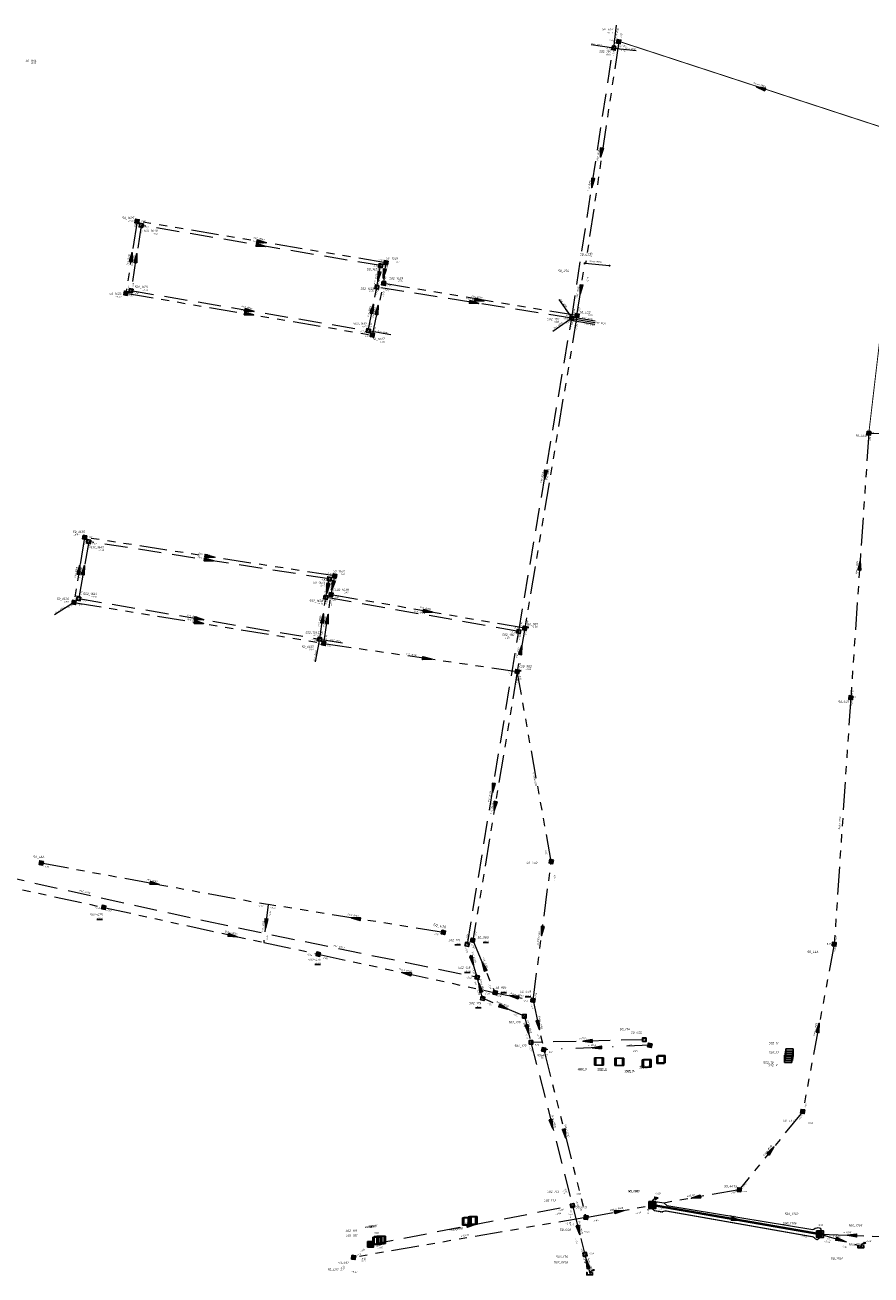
# Model space of a CAD drawing. Header units: metres. Extents: x 253538 to 255020, y 592752 to 593984.
# Tile 3 of 7: x 254064 to 254248, y 593075 to 593347. Entities that reach past the tile are written whole.
import ezdxf
from ezdxf.enums import TextEntityAlignment as Align
from ezdxf.lldxf.tags import DXFTag

# ---------------------------------------------------------------- set-up
doc = ezdxf.new("R2010")
doc.units = ezdxf.units.M
doc.header["$MEASUREMENT"] = 0
for name, pattern in [('RI-GWA', [18.45, 6, -1.8, 1.75, -1.8, 1.75, -1.8, 1.75, -1.8]), ('RI-HWA', [7.4, 5, -2.4]), ('RI-VWA', [11, 5, -3, 0, -3])]:
    doc.linetypes.add(name, pattern=pattern)
doc.layers.get('0').update_dxf_attribs({"linetype": 'CONTINUOUS'})
doc.layers.get('Defpoints').update_dxf_attribs({"linetype": 'CONTINUOUS', "lineweight": 13})
for name, color, linetype, lineweight in [('B-ME-AL-MEETPUNT-S', 7, 'CONTINUOUS', 5), ('B-ME-RI-HWA_RIOOLPUT-S', 6, 'CONTINUOUS', 25), ('B-OI-RI-GWA_RIOOLPUT-T18', 6, 'CONTINUOUS', 25), ('B-WE-RI-DRUK-G', 210, 'RI-PERS', 18), ('B-WE-RI-GWA-G', 32, 'RI-GWA', 18), ('B-WE-RI-GWA_HOOFDRIOOL-G', 22, 'RI-GWA', 18), ('B-WE-RI-HWA-G', 152, 'RI-HWA', 18), ('B-WE-RI-HWA_RIOOLPUT-S-200', 6, 'CONTINUOUS', 25), ('B-WE-RI-PERSLEIDING-G', 210, 'RI-PERS', 18), ('B-WE-RI-VWA-G', 6, 'RI-VWA', 18), ('B-WE-RI-VWA_RIOOLPUT_INSPECTIEPUT-S', 6, 'CONTINUOUS', 25), ('X-XX-AL-HOOGTELABEL-S', 7, 'CONTINUOUS', 25)]:
    doc.layers.add(name, color=color, linetype=linetype, lineweight=lineweight)
for name, color, linetype in [('B-WE-AL-SITUATIEMETING-S', 7, 'CONTINUOUS'), ('B-WE-RI-RANDVOORWAARDE-G', 104, 'CONTINUOUS'), ('RIO-AFMETINGEN', 8, 'CONTINUOUS'), ('RIO-AFSCHOT', 7, 'CONTINUOUS'), ('RIO-BOK', 8, 'CONTINUOUS'), ('RIO-KNOOP', 7, 'CONTINUOUS')]:
    doc.layers.add(name, color=color, linetype=linetype)
doc.layers.add('RIO-MAAIVELD', color=7, linetype='CONTINUOUS', true_color=0x136734)
doc.styles.add('Iso', font='iso.shx', dxfattribs={"oblique": 10, "height": 1.8})
doc.styles.add('NLCS-ISO', font='NLCS-ISO.ttf')
doc.styles.add('RIO-TXT', font='isocp.shx')
tags = doc.linetypes.add('RI-PERS', pattern='A,7,-2,["P",Standard,S=1.8,R=0,X=-0.5,Y=-0.9],-2,7,-2,[102,NLCS.SHX,S=1,R=180,X=0,Y=0],-2', length=22).pattern_tags.tags
tags[6] = DXFTag(74, 10)

# ---------------------------------------------------------------- blocks, each defined once
blk = doc.blocks.new('SRI-PUT_INSPECTIE-SO')
at = {"lineweight": -3, "flags": 128}
blk.add_lwpolyline([(-2, -2), (2, -2), (2, 2), (-2, 2)], close=True, dxfattribs=at)
at = {"lineweight": -3, "ltscale": 1.5}
blk.add_circle((0, 0), 2, dxfattribs=at)
at = {"ltscale": 0.1, "style": 'NLCS-ISO'}
blk.add_text('I', height=2.5, dxfattribs=at).set_placement((0, 0), align=Align.MIDDLE_CENTER)
blk = doc.blocks.new('B-SRI-PUT_VWA')
h = blk.add_hatch(color=256)
edge = h.paths.add_edge_path()
edge.add_arc((0, 0), 0.32, 0, 360)
blk.add_lwpolyline([(-0.32, 0.32), (0.32, 0.32), (0.32, -0.32), (-0.32, -0.32)], close=True)
at = {"lineweight": -3}
blk.add_lwpolyline([(0.32, -0.32), (0.32, 0.32), (-0.32, 0.32), (-0.32, -0.32)], close=True, dxfattribs=at)
blk.add_circle((0, 0), 0.32, dxfattribs=at)
blk = doc.blocks.new('K_FIC')
blk.add_circle((0, 0), 0.0625)
at = {"style": 'RIO-TXT', "flags": 1}
blk.add_attdef('RIOLERINGSGEBIED', text='', height=1, dxfattribs=at).set_placement((0, 0), align=Align.CENTER)
blk.add_attdef('KNOOPNAAM', text='', height=1, dxfattribs=at).set_placement((0, 0), align=Align.TOP_CENTER)
blk = doc.blocks.new('L_VHR')
blk.add_lwpolyline([(-0.5, 0), (0.5, 0), (-0.5, 0.15), (-0.5, -0.15), (0.5, 0)])
blk = doc.blocks.new('K_OVL')
for points in [[(0.6, 0.6), (-0.6, 0.6), (-0.6, -0.6), (0.6, -0.6)], [(1, 1.25), (0.474823, 0.983111), (0.413034, 1.369554)]]:
    blk.add_lwpolyline(points, close=True)
blk.add_arc((0.81571, 0.439293), 0.83139, 77.193131, 168.854604)
blk.add_solid([(-0.6, 0.6), (0.6, 0.6), (-0.6, -0.6), (0.6, -0.6)])
at = {"style": 'RIO-TXT', "flags": 1}
blk.add_attdef('RIOLERINGSGEBIED', text='', height=1, dxfattribs=at).set_placement((0, 0), align=Align.CENTER)
blk.add_attdef('KNOOPNAAM', text='', height=1, dxfattribs=at).set_placement((0, 0), align=Align.TOP_CENTER)
blk = doc.blocks.new('K_UTB')
blk.add_lwpolyline([(0.5, 0.15), (0.5, -0.3), (-0.5, -0.3), (-0.5, 0.15), (-0.45, 0.15), (-0.45, -0.25), (0, -0.25), (0.45, -0.25), (0.45, 0.15)], close=True)
blk.add_lwpolyline([(0.85, 0.6), (0.55, 0.65), (0.614828, 0.459583), (0.850842, 0.598937)])
blk.add_arc((0.85, -0.25), 0.85, 90, 180)
at = {"style": 'RIO-TXT', "flags": 1}
blk.add_attdef('RIOLERINGSGEBIED', text='', height=1, dxfattribs=at).set_placement((0, 0), align=Align.CENTER)
blk.add_attdef('KNOOPNAAM', text='', height=1, dxfattribs=at).set_placement((0, 0), align=Align.TOP_CENTER)
blk = doc.blocks.new('K_DIV')
for p, q in [((-0.65, 0.65), (-0.65, -0.65)), ((0.65, 0.65), (-0.65, 0.65)), ((0.65, -0.65), (0.65, 0.65)), ((-0.65, -0.65), (0.65, -0.65))]:
    blk.add_line(p, q)
at = {"style": 'RIO-TXT', "flags": 1}
blk.add_attdef('RIOLERINGSGEBIED', text='', height=1, dxfattribs=at).set_placement((0, 0), align=Align.CENTER)
blk.add_attdef('KNOOPNAAM', text='', height=1, dxfattribs=at).set_placement((0, 0), align=Align.TOP_CENTER)
blk = doc.blocks.new('SAL-MEETPUNT PUNT-SO')
for p, q in [((-0.025, -0.025), (0.025, 0.025)), ((0.025, -0.025), (-0.025, 0.025))]:
    blk.add_line(p, q)
blk = doc.blocks.new('K_RGM')
blk.add_lwpolyline([(-0.6, 0.6), (-0.6, -0.6), (0.6, -0.6), (0.6, 0.6)], close=True)
blk.add_solid([(-0.6, 0.6), (0, 0.6), (-0.6, -0.6), (0, -0.6)])
at = {"style": 'RIO-TXT', "flags": 1}
blk.add_attdef('RIOLERINGSGEBIED', text='', height=1, dxfattribs=at).set_placement((0, 0), align=Align.CENTER)
blk.add_attdef('KNOOPNAAM', text='', height=1, dxfattribs=at).set_placement((0, 0), align=Align.TOP_CENTER)
blk = doc.blocks.new('K_IPR')
blk.add_lwpolyline([(-0.5, -0.5), (0.5, -0.5), (0.5, 0.5), (-0.5, 0.5)], close=True)
blk.add_solid([(-0.5, 0.5), (0.5, 0.5), (-0.5, -0.5), (0.5, -0.5)])
at = {"style": 'RIO-TXT', "flags": 1}
blk.add_attdef('RIOLERINGSGEBIED', text='', height=1, dxfattribs=at).set_placement((0, 0), align=Align.CENTER)
blk.add_attdef('KNOOPNAAM', text='', height=1, dxfattribs=at).set_placement((0, 0), align=Align.TOP_CENTER)
blk = doc.blocks.new('B-SAL-HOOGTELABEL_02-SO')
for p, q in [((2.5, 3.4), (0, 0)), ((0, 0), (2.5, 1.3)), ((2.5, 1.3), (2.5, 3.4)), ((8.8, 1.3), (2.5, 1.3))]:
    blk.add_line(p, q)
at = {"style": 'NLCS-ISO', "oblique": 13.5}
blk.add_attdef('...', text='', height=1.8, dxfattribs=at).set_placement((5.8, 2.6), align=Align.MIDDLE)
blk = doc.blocks.new('SAL-MEETPUNT_MARKER-SO')
at = {"layer": 'Defpoints', "color": 0, "linetype": 'ByBlock', "lineweight": -2}
blk.add_point((0, 0), dxfattribs=at)

msp = doc.modelspace()

# ---------------------------------------------------------------- linework, layer by layer
at = {"layer": 'B-WE-RI-DRUK-G', "const_width": 0.25}
msp.add_lwpolyline([(254200.14, 593090.18), (254200.05, 593089.73), (254200.19, 593089.28), (254200.54, 593088.96), (254201.33, 593088.83), (254202.11, 593088.7), (254203.01, 593088.9), (254235.06, 593083.26), (254235.34, 593083.07), (254235.5, 593082.88), (254235.78, 593082.69), (254235.98, 593082.62), (254236.18, 593082.75), (254236.37, 593082.88), (254236.58, 593083.84)], dxfattribs=at)
at = {"layer": 'B-WE-RI-GWA-G'}
for points in [[(254192.82, 593343.36), (254185.62, 593295.1)], [(254088.06, 593304.26), (254085.62, 593288.58)], [(254142.18, 593295.23), (254088.06, 593304.26)], [(254141.71, 593290.72), (254142.18, 593295.23)], [(254183.73, 593283.71), (254185.42, 593295.1)], [(254185.42, 593295.1), (254190.82, 593294.59)], [(254139.23, 593279.49), (254141.71, 593290.72)], [(254183.73, 593283.71), (254141.71, 593290.72)], [(254085.62, 593288.58), (254139.23, 593279.49)], [(254183.73, 593283.71), (254172.38, 593215.68)], [(254247.2, 593258.11), (254243.28, 593200.58)], [(254247.2, 593258.11), (254243.28, 593200.58)], [(254076.66, 593235.46), (254074.32, 593221.31)], [(254131.04, 593227.07), (254076.66, 593235.46)], [(254130.24, 593222.98), (254131.04, 593227.07)], [(254128.67, 593212.4), (254130.24, 593222.98)], [(254172.38, 593215.68), (254130.24, 593222.98)], [(254073.85, 593221.01), (254070.11, 593218.62)], [(254074.32, 593221.31), (254128.67, 593212.4)], [(254172.38, 593215.72), (254170.74, 593206.27)], [(254128.67, 593212.4), (254170.74, 593206.27)], [(254170.74, 593206.27), (254161.06, 593147.78)], [(254178.14, 593164.93), (254170.74, 593206.27)], [(254243.28, 593200.58), (254239.68, 593146.94)], [(253920.34, 593189.77), (253996.02, 593173.38), (254034.03, 593165.12), (254080.83, 593154.94), (254115.6, 593147.33), (254127.46, 593144.77), (254165.94, 593136.38), (254174.18, 593134.72), (254176.51, 593123.97), (254185.68, 593087.49), (254199.47, 593090.05)], [(254067.22, 593164.61), (254116.58, 593155.58)], [(254174.18, 593134.72), (254178.14, 593164.93)], [(254116.58, 593155.58), (254115.6, 593147.33)], [(254154.67, 593149.5), (254116.58, 593155.58)], [(254161.06, 593147.78), (254165.94, 593136.38)], [(254239.68, 593146.94), (254232.82, 593110.53)], [(254232.82, 593110.53), (254219.04, 593093.5)], [(254219.04, 593093.5), (254200.14, 593090.18)], [(254185.68, 593087.49), (254135.14, 593078.78)], [(254185.68, 593087.49), (254135.14, 593078.78)], [(254236.58, 593083.84), (254250.5, 593083.33)], [(254236.59, 593083.84), (254245.47, 593081.22)]]:
    msp.add_lwpolyline(points, dxfattribs=at)
at = {"layer": 'B-WE-RI-GWA_HOOFDRIOOL-G', "const_width": 0.2}
msp.add_lwpolyline([(254192.83, 593343.41), (254192.83, 593343.41), (254254.82, 593323.14), (254247.2, 593258.11), (254260.32, 593257.73), (254265.66, 593257.02), (254324.02, 593242.18), (254337.41, 593249.92), (254353.06, 593246.46)], dxfattribs=at)
at = {"layer": 'B-WE-RI-HWA-G'}
for points in [[(254191.75, 593341.94), (254192.37, 593346.96)], [(254182.58, 593283.14), (254191.62, 593342.02)], [(254191.75, 593341.94), (254186.66, 593342.64)], [(254191.75, 593341.94), (254196.58, 593341.39)], [(254088.98, 593303.36), (254086.74, 593289.15)], [(254141.02, 593294.59), (254088.98, 593303.36)], [(254140.21, 593289.92), (254141.02, 593294.59)], [(254138.34, 593280.45), (254140.21, 593289.92)], [(254182.58, 593283.14), (254140.21, 593289.92)], [(254086.74, 593289.15), (254138.34, 593280.45)], [(254182.46, 593283.56), (254179.86, 593287.24)], [(254171.07, 593214.98), (254182.58, 593283.14)], [(254182.11, 593282.81), (254178.47, 593280.28)], [(254182.9, 593282.69), (254187.58, 593281.88)], [(254182.97, 593283.04), (254187.61, 593282.23)], [(254183.03, 593283.4), (254187.67, 593282.59)], [(254138.73, 593280.38), (254143.27, 593279.62)], [(254077.54, 593234.56), (254075.38, 593222.14)], [(254129.86, 593226.43), (254077.54, 593234.56)], [(254129.1, 593222.4), (254129.86, 593226.43)], [(254075.38, 593222.14), (254127.78, 593213.31)], [(254127.78, 593213.31), (254129.1, 593222.4)], [(254171.07, 593214.98), (254129.1, 593222.4)], [(254128.17, 593213.25), (254132.71, 593212.48)], [(254159.9, 593146.88), (254171.08, 593215.07)], [(254127.7, 593212.92), (254126.8, 593208.41)], [(254051.38, 593163.46), (254102.91, 593152)], [(254102.91, 593152), (254162.03, 593139.78)], [(254162.03, 593139.78), (254159.9, 593146.88)], [(254163.22, 593135.17), (254162.03, 593139.78)], [(254172.29, 593131.26), (254163.22, 593135.17)], [(254172.29, 593131.26), (254173.73, 593125.57)], [(254198.35, 593126.14), (254173.73, 593125.57)], [(254173.73, 593125.57), (254182.75, 593090.05)], [(254138.83, 593081.6), (254182.75, 593090.05)], [(254138.83, 593081.6), (254182.75, 593090.05)], [(254182.75, 593090.05), (254185.47, 593079.42)], [(254182.75, 593090.05), (254185.47, 593079.42)], [(254185.47, 593079.42), (254186.5, 593075.33)], [(254185.47, 593079.42), (254186.5, 593075.33)]]:
    msp.add_lwpolyline(points, dxfattribs=at)
at = {"layer": 'B-WE-RI-PERSLEIDING-G'}
msp.add_lwpolyline([(254200.14, 593090.18), (254200.27, 593090.43), (254200.38, 593090.62), (254201.25, 593090.88), (254202.62, 593090.69), (254203.26, 593090.11), (254235.01, 593084.86), (254235.25, 593084.93), (254235.57, 593085.12), (254235.95, 593085.25), (254236.21, 593085.31), (254236.62, 593085.12), (254236.78, 593084.93), (254236.58, 593083.84)], dxfattribs=at)
at = {"layer": 'B-WE-RI-RANDVOORWAARDE-G', "const_width": 0.5}
msp.add_lwpolyline([(254200.14, 593090.18), (254236.58, 593083.84)], dxfattribs=at)
at = {"layer": 'B-WE-RI-VWA-G'}
msp.add_lwpolyline([(254199.58, 593124.93), (254176.51, 593123.97)], dxfattribs=at)

# ---------------------------------------------------------------- block references
at = {"layer": 'B-ME-AL-MEETPUNT-S', "xscale": 0.4000000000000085, "yscale": 0.4000000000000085, "zscale": 0.4000000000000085}
for p in [(254080.56, 593155.01, -2.29), (254080.96, 593154.97, -2.32), (254160.92, 593147.94, -2.31), (254159.79, 593147.09, -2.82), (254159.91, 593146.66, -2.83), (254161.11, 593147.51, -2.29), (254127.16, 593144.98, -2.34), (254127.58, 593144.86, -2.36), (254162.03, 593139.94, -3.37), (254161.84, 593139.71, -3.42), (254162.07, 593139.49, -3.41), (254163.15, 593135.31, -3.21), (254163.33, 593135.17, -3.23), (254165.67, 593136.43, -2.27), (254165.98, 593136.6, -2.26), (254166.16, 593136.25, -2.28)]:
    msp.add_blockref('SAL-MEETPUNT PUNT-SO', p, dxfattribs=at)
at = {"layer": 'B-ME-RI-HWA_RIOOLPUT-S', "xscale": 0.2, "yscale": 0.2, "zscale": 0.2, "rotation": 347.82}
for p in [(254159.85, 593146.88, -0.59), (254162.03, 593139.73, -0.57), (254163.21, 593135.13, -0.63)]:
    msp.add_blockref('SRI-PUT_INSPECTIE-SO', p, dxfattribs=at)
at = {"layer": 'B-WE-AL-SITUATIEMETING-S', "xscale": 0.2, "yscale": 0.2, "zscale": 0.2}
for p in [(254191.75, 593341.94, -0.61), (254192.83, 593343.41, -0.59), (254066.49, 593332.72, -0.3), (254088.09, 593304.24, -0.4), (254088.96, 593303.38, -0.4), (254140.23, 593289.95, -0.3), (254141.71, 593290.72, -0.31), (254085.59, 593288.55, -0.4), (254086.72, 593289.18, -0.38), (254086.73, 593289.19, -0.38), (254182.59, 593283.17, -0.6), (254183.71, 593283.76, -0.64), (254138.36, 593280.44, -0.54), (254139.24, 593279.46, -0.56), (254247.21, 593258.15, -0.39), (254076.72, 593235.48, -0.59), (254077.53, 593234.54, -0.6), (254131.04, 593227.05, -0.47), (254129.84, 593226.4, -0.47), (254075.31, 593222.18, -0.56), (254129.12, 593222.4, -0.38), (254130.3, 593223.03, -0.48), (254074.33, 593221.33, -0.57), (254127.79, 593213.28, -0.48), (254171.1, 593215.03, -0.63), (254172.37, 593215.75, -0.68), (254172.37, 593215.75, -0.69), (254172.37, 593215.75, -0.68), (254128.67, 593212.4, -0.46), (254170.73, 593206.31, -0.65), (254170.73, 593206.3, -0.64), (254170.73, 593206.3, -0.64), (254170.73, 593206.3, -0.65), (254170.74, 593206.3, -0.68), (254243.32, 593200.64, -0.48), (254239.72, 593146.93, -0.56), (254232.7, 593110.07, -0.53), (254218.65, 593094.07, -0.43), (254199.45, 593091, -0.37), (254182.88, 593090.05, -0.62), (254200.67, 593089.46, -0.43), (254185.66, 593087.57, -0.52), (254185.5, 593079.33, -0.62)]:
    msp.add_blockref('SAL-MEETPUNT_MARKER-SO', p, dxfattribs=at)
at = {"layer": 'B-WE-RI-HWA_RIOOLPUT-S-200', "xscale": 0.2, "yscale": 0.2, "zscale": 0.2}
for p, rotation in [((254191.75, 593341.94, -0.61), 170), ((254088.98, 593303.36), 170), ((254141.02, 593294.59), 170), ((254086.74, 593289.15), 170), ((254140.21, 593289.92), 170), ((254182.58, 593283.14), 170), ((254138.34, 593280.45), 170), ((254077.54, 593234.56), 170), ((254129.86, 593226.43), 170), ((254075.38, 593222.14), 170), ((254129.1, 593222.4), 170), ((254127.78, 593213.31), 170), ((254171.07, 593214.98), 170), ((254182.75, 593090.05), 15), ((254138.83, 593081.6), 15), ((254185.47, 593079.42), 15)]:
    msp.add_blockref('SRI-PUT_INSPECTIE-SO', p, dxfattribs=dict(at, rotation=rotation))
for p in [(254172.29, 593131.26), (254198.35, 593126.14), (254173.73, 593125.57)]:
    msp.add_blockref('SRI-PUT_INSPECTIE-SO', p, dxfattribs=at)
at = {"layer": 'B-WE-RI-VWA_RIOOLPUT_INSPECTIEPUT-S', "xscale": 1.25, "yscale": 1.25, "zscale": 1.25}
for p, rotation in [((254192.82, 593343.36), 80), ((254088.06, 593304.26), 80), ((254142.18, 593295.23), 80), ((254141.71, 593290.72, -0.31), 80), ((254085.62, 593288.58), 80), ((254183.73, 593283.71), 80), ((254139.23, 593279.49), 80), ((254247.2, 593258.11), 84), ((254247.2, 593258.11), 84), ((254076.66, 593235.46), 347.82), ((254131.04, 593227.07), 347.82), ((254074.32, 593221.31), 347.82), ((254130.24, 593222.98), 347.82), ((254172.38, 593215.68), 80), ((254128.67, 593212.4), 347.82), ((254170.74, 593206.27), 347.82), ((254243.28, 593200.58), 84), ((254067.22, 593164.61), 347.82), ((254178.14, 593164.93), 347.82), ((254080.83, 593154.94), 347.82), ((254154.67, 593149.5), 347.82), ((254161.06, 593147.78), 347.82), ((254127.46, 593144.77), 347.82), ((254239.68, 593146.94), 84), ((254165.94, 593136.38), 347.82), ((254174.18, 593134.72), 347.82), ((254176.51, 593123.97), 347.82), ((254199.58, 593124.93), 347.82), ((254232.82, 593110.53), 84), ((254219.04, 593093.5), 84), ((254185.68, 593087.49), 347.82), ((254185.68, 593087.49), 84), ((254236.59, 593083.84), 84), ((254135.14, 593078.78), 347.82), ((254135.14, 593078.78), 84)]:
    msp.add_blockref('B-SRI-PUT_VWA', p, dxfattribs=dict(at, rotation=rotation))
at = {"layer": 'RIO-AFSCHOT'}
for p, xscale, yscale, zscale, rotation in [((254223.72, 593333.23), 2, 2, 2, 162.0047), ((254223.72, 593333.23), 2, 2, 2, 162.0047), ((254189.03, 593319.22), 2, 2, 2, 261.4976), ((254187.1, 593312.58), 2, 2, 2, 261.2632), ((254115, 593298.96), 2, 2, 2, 350.4458), ((254115.12, 593299.74), 2, 2, 2, 350.4957), ((254086.84, 593296.43), 2, 2, 2, 81.08110000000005), ((254087.86, 593296.24), 2, 2, 2, 80.98809999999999), ((254140.61, 593292.27), 2, 2, 2, 260.0687), ((254141.78, 593292.83), 2, 2, 2, 260.4318), ((254184.58, 593289.42), 2, 2, 2, 261.5175), ((254161.39, 593286.55), 2, 2, 2, 350.8701), ((254162.55, 593287.08), 2, 2, 2, 350.9449000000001), ((254112.42, 593284.03), 2, 2, 2, 350.3585), ((254112.53, 593284.8), 2, 2, 2, 350.4414), ((254139.27, 593285.2), 2, 2, 2, 78.7981), ((254140.3, 593284.96), 2, 2, 2, 78.9229), ((254176.83, 593249.06), 2, 2, 2, 260.4069), ((254103.69, 593230.48), 2, 2, 2, 351.1683), ((254103.85, 593231.28), 1.999999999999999, 1.999999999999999, 1.999999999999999, 351.2112), ((254245.24, 593229.35), 2, 2, 2, 86.094), ((254245.24, 593229.35), 2, 2, 2, 86.094), ((254075.48, 593228.41), 2, 2, 2, 80.6347), ((254076.45, 593228.35), 2, 2, 2, 80.11049999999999), ((254129.48, 593224.4), 2, 2, 2, 259.6122), ((254130.64, 593225.02), 2, 2, 2, 258.9511), ((254128.45, 593217.84), 2, 2, 2, 81.65859999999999), ((254129.5, 593217.7), 2, 2, 2, 81.9912), ((254151.31, 593219.33), 2, 2, 2, 350.1995), ((254101.54, 593216.89), 1.999999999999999, 1.999999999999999, 1.999999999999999, 350.7162), ((254101.58, 593217.72), 2, 2, 2, 350.4164), ((254171.55, 593210.97), 2, 2, 2, 80.07750000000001), ((254151.16, 593209.08), 1.999999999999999, 1.999999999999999, 1.999999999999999, 354.4909000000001), ((254165.49, 593180.94), 1.999999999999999, 1.999999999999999, 1.999999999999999, 260.6811), ((254165.89, 593177.01), 2, 2, 2, 260.6027), ((254091.9, 593160.08), 2, 2, 2, 349.6339), ((254116.09, 593151.44), 1.999999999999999, 1.999999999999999, 1.999999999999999, 263.2173), ((254135.62, 593152.53), 2, 2, 2, 170.9171), ((254176.17, 593149.81), 2, 2, 2, 262.5027), ((254108.88, 593148.75), 2, 2, 2, 347.6243), ((254160.97, 593143.35), 2, 2, 2, 286.5884), ((254163.49, 593142.08), 2, 2, 2, 113.1749), ((254146.7, 593140.59), 2, 2, 2, 167.6839), ((254162.62, 593137.47), 1.999999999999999, 1.999999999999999, 1.999999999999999, 104.2761), ((254170.05, 593135.55), 1.999999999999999, 1.999999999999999, 1.999999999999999, 168.4909999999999), ((254167.75, 593133.19), 1.999999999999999, 1.999999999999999, 1.999999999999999, 336.7048), ((254173.01, 593128.4), 2, 2, 2, 284.2336), ((254175.35, 593129.32), 2, 2, 2, 282.266), ((254236.24, 593128.74), 2, 2, 2, 79.31250000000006), ((254186.04, 593125.84), 1.999999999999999, 1.999999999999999, 1.999999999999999, 181.3028999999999), ((254188.05, 593124.44), 2, 2, 2, 182.4817999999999), ((254178.24, 593107.81), 2, 2, 2, 284.2639), ((254178.24, 593107.81), 2, 2, 2, 284.2639), ((254181.1, 593105.73), 1.999999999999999, 1.999999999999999, 1.999999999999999, 284.1253), ((254181.1, 593105.73), 1.999999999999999, 1.999999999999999, 1.999999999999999, 284.1253), ((254225.92, 593102.03), 2, 2, 2, 50.98739999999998), ((254209.6, 593091.84), 2, 2, 2, 190.1435999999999), ((254192.92, 593088.83), 2, 2, 2, 10.3003), ((254192.92, 593088.83), 2, 2, 2, 10.3003), ((254160.79, 593085.82), 2, 2, 2, 10.927), ((254160.79, 593085.82), 2, 2, 2, 10.927), ((254184.11, 593084.73), 2, 2, 2, 284.3218000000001), ((254184.11, 593084.73), 2, 2, 2, 284.3218000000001), ((254218.36, 593087), 2, 2, 2, 350.1896), ((254241.04, 593082.51), 2, 2, 2, 343.6994), ((254243.54, 593083.58), 2, 2, 2, 177.7771000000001), ((254185.98, 593077.37), 2, 2, 2, 104.1102999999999), ((254185.98, 593077.37), 2, 2, 2, 104.1102999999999)]:
    msp.add_blockref('L_VHR', p, dxfattribs=dict(at, xscale=xscale, yscale=yscale, zscale=zscale, rotation=rotation))
at = {"layer": 'RIO-KNOOP', "xscale": 1.25, "yscale": 1.25, "zscale": 1.25}
for name, p in [('K_FIC', (254185.42, 593295.1)), ('K_FIC', (254190.82, 593294.59)), ('K_DIV', (254229.9, 593122.88)), ('K_DIV', (254229.94, 593123.33)), ('K_DIV', (254188.37, 593121.41)), ('K_DIV', (254188.67, 593121.41)), ('K_DIV', (254192.8, 593121.34)), ('K_DIV', (254193.09, 593121.34)), ('K_DIV', (254198.74, 593120.96)), ('K_DIV', (254199.04, 593121.02)), ('K_DIV', (254201.9, 593121.79)), ('K_DIV', (254202.13, 593121.92)), ('K_DIV', (254229.66, 593121.98)), ('K_DIV', (254229.79, 593122.43)), ('K_OVL', (254200.14, 593090.18)), ('K_DIV', (254159.65, 593086.59)), ('K_DIV', (254159.94, 593086.66)), ('K_DIV', (254160.88, 593086.78)), ('K_DIV', (254161.18, 593086.85)), ('K_DIV', (254140.14, 593082.37)), ('K_DIV', (254140.45, 593082.5)), ('K_DIV', (254140.99, 593082.56)), ('K_DIV', (254141.3, 593082.62)), ('K_RGM', (254236.58, 593083.84)), ('K_IPR', (254138.83, 593081.6)), ('K_UTB', (254245.47, 593081.22)), ('K_UTB', (254186.5, 593075.33)), ('K_UTB', (254186.5, 593075.33))]:
    msp.add_blockref(name, p, dxfattribs=at)
at = {"layer": 'X-XX-AL-HOOGTELABEL-S', "xscale": 0.1, "yscale": 0.1, "zscale": 0.1}
for p, values in [((254172.37, 593215.75, -0.68), {'...': '-0.68'}), ((254172.37, 593215.75, -0.69), {'...': '-0.69'}), ((254170.73, 593206.31, -0.65), {'...': '-0.65'}), ((254170.73, 593206.3, -0.64), {'...': '-0.64'}), ((254170.73, 593206.3, -0.64), {'...': '-0.64'}), ((254170.74, 593206.3, -0.68), {'...': '-0.68'})]:
    msp.add_blockref('B-SAL-HOOGTELABEL_02-SO', p, dxfattribs=at).add_auto_attribs(values)

# ---------------------------------------------------------------- texts
at = {"layer": 'B-OI-RI-GWA_RIOOLPUT-T18', "color": 2, "style": 'Iso', "oblique": 10}
for s, p in [('50_444', (254246.7, 593257.2)), ('50_445', (254242.9, 593199.33)), ('50_446', (254236.21, 593144.87)), ('502_11', (254227.51, 593125.01)), ('502_12', (254227.63, 593122.95)), ('502_10', (254226.43, 593120.78)), ('502_9', (254227.29, 593120.24)), ('50_447', (254230.96, 593108.12)), ('50_447a', (254218.48, 593093.88)), ('502_173', (254179.82, 593092.67)), ('50_1701', (254197.22, 593092.76)), ('500_1702', (254231.84, 593087.84)), ('xx58', (254139.13, 593085.01)), ('xx59', (254139.43, 593085.08)), ('xx60', (254139.98, 593085.19)), ('xx61', (254140.28, 593085.25)), ('xx64', (254158.69, 593084.71)), ('xx65', (254158.99, 593084.77)), ('500_1706', (254231.49, 593085.83)), ('500_1703', (254245.75, 593085.3)), ('502_181', (254135.9, 593084.19)), ('xx62', (254157.45, 593084.49)), ('xx63', (254157.74, 593084.54)), ('50_448', (254182.39, 593084.44)), ('500_1707', (254245.74, 593081.16)), ('502_1658', (254181.75, 593077.33)), ('50_1709', (254241.55, 593078.13)), ('50_492', (254131.85, 593075.73))]:
    msp.add_text(s, height=0.5, dxfattribs=at).set_placement(p, align=Align.BOTTOM_RIGHT)
at = {"layer": 'B-OI-RI-GWA_RIOOLPUT-T18', "color": 2, "linetype": 'Continuous', "lineweight": 25, "style": 'Iso'}
msp.add_text('50_468', height=0.5, dxfattribs=at).set_placement((254065.52, 593165.67))
at = {"layer": 'B-OI-RI-GWA_RIOOLPUT-T18', "color": 2, "char_height": 0.5, "attachment_point": 3, "style": 'Iso'}
for s, insert, width in [('50_467', (254191.59, 593346.26), 2.2247), ('502_194', (254191.17, 593341.45), 2.4993), ('50_904', (254066.17, 593339.44), 2.2202), ('50_1625', (254087.41, 593305.23), 2.466), ('502_1630', (254092.47, 593302.45), 2.8386), ('50_1624', (254144.88, 593296.42), 2.5038), ('50_453', (254186.71, 593297.27), 2.2202), ('50_1623', (254140.63, 593294.07), 2.448), ('502_1629', (254145.88, 593292.06), 2.8641), ('50_454', (254181.98, 593293.69), 2.276), ('502_1631', (254090.41, 593290.21), 2.7272), ('502_1628', (254139.65, 593289.81), 2.8562), ('50_1626', (254084.64, 593288.73), 2.4711), ('50_452', (254186.63, 593284.65), 2.2311), ('502_1632', (254138.05, 593282.22), 2.8498), ('502_187', (254179.86, 593283.22), 2.4465), ('50_1627', (254141.87, 593278.89), 2.448), ('50_1635', (254076.7, 593236.91), 2.466), ('502_1640', (254080.84, 593233.56), 2.8944), ('50_1634', (254133.32, 593228.38), 2.5038), ('50_1633', (254128.95, 593225.85), 2.448), ('502_1639', (254134.08, 593224.32), 2.8641), ('50_1636', (254073.2, 593222.34), 2.4711), ('502_1641', (254079.26, 593223.42), 2.783), ('502_1638', (254128.55, 593221.89), 2.8562), ('50_981', (254175.17, 593216.82), 2.5038), ('50_981', (254175.17, 593216.82), 2.5038), ('502_1642', (254127.67, 593215.02), 2.9056), ('502_180', (254170.07, 593214.51), 2.5038), ('502_180', (254170.07, 593214.51), 2.5038), ('50_1637', (254126.46, 593211.88), 2.448), ('50_982', (254173.86, 593207.63), 2.5038), ('50_450', (254175.08, 593164.91), 2.2199), ('50_174', (254195.25, 593128.69), 2.1085), ('50_455', (254197.81, 593127.91), 2.2382), ('50_451', (254177.29, 593123.02), 2.1085), ('502_1', (254185.63, 593119.96), 1.6618), ('502_2', (254185.92, 593119.97), 1.7845), ('502_3', (254190.06, 593119.93), 1.7735), ('502_4', (254190.28, 593119.92), 1.8293), ('502_5', (254195.97, 593119.56), 1.7915), ('502_6', (254196.25, 593119.59), 1.8011), ('502_7', (254199.16, 593120.37), 1.7735), ('502_8', (254199.38, 593120.49), 1.7939), ('502_173', (254179.1, 593091.43), 2.4435), ('50_1701', (254197.31, 593093.43), 2.3318), ('50_448', (254185.86, 593089.97), 2.2964), ('502_181', (254135.95, 593083.82), 2.3348), ('50_492', (254134.12, 593077.89), 2.2311), ('502_176', (254181.74, 593079.2), 2.4711)]:
    msp.add_mtext(s, dxfattribs=dict(at, insert=insert, width=width))
at = {"layer": 'B-OI-RI-GWA_RIOOLPUT-T18', "color": 2, "linetype": 'Continuous', "lineweight": 25, "char_height": 0.5, "attachment_point": 9, "style": 'Iso'}
for s, insert in [('502-475', (254080.55, 593153.12, -0.34)), ('502-174', (254158.4, 593147.58, -0.34)), ('50_983', (254164.48, 593148.09, -0.34)), ('502-476', (254127.98, 593143.32, -0.34)), ('502-178', (254160.53, 593141.56, -0.34)), ('50_984', (254168.41, 593137.16, -0.34)), ('502-179', (254162.89, 593133.87, -0.34)), ('50_449', (254173.72, 593136.29, -0.34)), ('502_175', (254171.44, 593129.65, -0.34)), ('502_177', (254172.71, 593124.5, -0.34))]:
    msp.add_mtext(s, dxfattribs=dict(at, insert=insert))
at = {"layer": 'B-OI-RI-GWA_RIOOLPUT-T18', "color": 6, "linetype": 'Continuous', "lineweight": 25, "char_height": 0.36, "attachment_point": 9, "style": 'Iso'}
for s, insert in [('{\\L-0.68}', (254080.55, 593152.38, -0.34)), ('{\\L-0.59}', (254158.4, 593146.85, -0.34)), ('{\\L-0.61}', (254164.48, 593147.36, -0.34)), ('{\\L-0.62}', (254127.98, 593142.59, -0.34)), ('{\\L-0.59}', (254160.53, 593140.83, -0.34)), ('{\\L-0.68}', (254168.41, 593136.43, -0.34)), ('{\\L-0.68}', (254173.72, 593135.56, -0.34)), ('{\\L-0.63}', (254162.89, 593133.14, -0.34))]:
    msp.add_mtext(s, dxfattribs=dict(at, insert=insert))
at = {"layer": 'Defpoints', "color": 2, "style": 'NLCS-ISO'}
msp.add_text('50_470', height=0.6, rotation=347.82, dxfattribs=at).set_placement((254152.45, 593150.91))
at = {"layer": 'RIO-AFMETINGEN', "style": 'Iso', "oblique": 10}
for s, rotation, p in [('PVC %%C110', 80.6264, (254192.44, 593344)), ('PVC %%C110', 352.8373, (254186.75, 593342.68)), ('PVC %%C110', 352.8373, (254194.25, 593341.72)), ('Beton %%C800', 342.0047, (254222.05, 593334.21)), ('PVC %%C400', 81.4976, (254188.34, 593317.42)), ('PVC %%C250', 81.2632, (254186.42, 593310.77)), ('PVC %%C200', 350.4957, (254113.33, 593300.46)), ('PVC %%C200', 350.4458, (254113.2, 593299.68)), ('PVC %%C200', 81.0811, (254086.15, 593294.62)), ('PVC %%C200', 80.9881, (254087.16, 593294.44)), ('Beton %%C300', 354.5854, (254186.28, 593295.44)), ('PVC %%C200', 80.0687, (254139.9, 593290.47)), ('PVC %%C400', 81.5175, (254183.91, 593287.6)), ('PVC %%C250', 350.8701, (254159.59, 593287.25)), ('PVC %%C200', 350.9449, (254160.75, 593287.79)), ('PVC %%C110', 306.0654, (254179.96, 593287.25)), ('PVC %%C200', 350.3585, (254110.63, 593284.75)), ('PVC %%C200', 350.4414, (254110.73, 593285.52)), ('PVC %%C200', 78.7981, (254138.51, 593283.42)), ('PVC %%C200', 78.9229, (254139.55, 593283.19)), ('PVC %%C110', 34.5071, (254178.78, 593280.73)), ('PVC %%C100', 350.2441, (254184.78, 593283.11)), ('PVC %%C100', 350.4779, (254185.32, 593281.85)), ('PVC %%C125', 352.8373, (254187.63, 593282.07)), ('PVC %%C125', 350.6856, (254140.33, 593280.11)), ('PVC %%C250', 80.4069, (254176.12, 593247.26)), ('PVC %%C400', 80.5186, (254177.33, 593247.9)), ('PVC %%C200', 351.1683, (254101.22, 593231)), ('PVC %%C200', 351.2112, (254101.37, 593231.79)), ('Beton %%C300', 86.094, (254244.7, 593227.49)), ('Beton %%C300', 86.094, (254244.7, 593227.49)), ('PVC %%C200', 80.6347, (254074.78, 593226.61)), ('PVC %%C200', 80.1105, (254075.73, 593226.56)), ('PVC %%C200', 79.6123, (254129.15, 593223.26)), ('PVC %%C200', 78.9511, (254130.32, 593223.88)), ('PVC %%C125', 32.9054, (254070.39, 593218.88)), ('PVC %%C200', 350.4164, (254098.86, 593218.32)), ('PVC %%C200', 349.9993, (254148.3, 593219.2)), ('PVC %%C200', 350.1995, (254149.52, 593220.06)), ('PVC %%C200', 350.7162, (254098.83, 593217.48)), ('PVC %%C200', 81.6586, (254127.78, 593216.03)), ('PVC %%C200', 81.9912, (254128.84, 593215.89)), ('PVC %%C200', 350.61, (254129.99, 593212.97)), ('PVC %%C100', 79.2986, (254126.78, 593208.51)), ('PVC %%C400', 80.0775, (254170.83, 593209.18)), ('PVC %%C200', 351.8565, (254146.49, 593209.95)), ('EI B300/450', 283.3243, (254173.98, 593184.32)), ('PVC %%C400', 80.6811, (254164.7, 593177.83)), ('PVC %%C400', 80.6027, (254165.17, 593175.21)), ('Beton %%C300', 86.1503, (254240.94, 593171.91)), ('PVC %%C160', 349.6339, (254090.12, 593160.83)), ('PVC %%C700', 347.7323, (254075.46, 593158.42)), ('PVC %%C160', 350.9171, (254133.82, 593153.23)), ('PVC %%C160', 83.2173, (254115.47, 593149.62)), ('Beton %%C700', 347.6243, (254107.12, 593149.56)), ('EI B300/450', 82.5027, (254175.35, 593146.65)), ('PVC %%C700', 348.3115, (254130.72, 593146.47)), ('PVC %%C400', 286.5884, (254160.81, 593145.28)), ('PVC %%C400', 293.1749, (254163.12, 593143.98)), ('Beton %%C700', 347.6839, (254144.94, 593141.4)), ('Beton %%C700', 284.2761, (254162.54, 593139.4)), ('Beton %%C700', 336.7048, (254166.17, 593134.31)), ('Beton %%C700', 348.491, (254169.23, 593136.05)), ('Beton %%C700', 284.2336, (254172.93, 593130.33)), ('Beton %%C700', 282.266, (254175.34, 593131.26)), ('Beton %%C300', 79.3125, (254235.49, 593126.96)), ('ø P315', 1.3029, (254184.14, 593126.2)), ('ø P250', 2.4818, (254186.15, 593124.76)), ('Beton %%C700', 284.2639, (254178.17, 593109.74)), ('Beton %%C700', 284.1253, (254181.04, 593107.66)), ('Beton %%C300', 50.9874, (254224.42, 593100.82)), ('ø B300', 10.1436, (254207.66, 593091.91)), ('Beton %%C700', 10.3003, (254190.98, 593088.89)), ('ø H90', 65.2183, (254199.17, 593088.98)), ('ø H90', 65.2183, (254199.17, 593088.98)), ('ø H160', 76.5998, (254199.27, 593088.19)), ('ø H160', 76.5998, (254199.27, 593088.19)), ('ø P200', 10.927, (254158.86, 593085.85)), ('ø P200', 10.927, (254158.86, 593085.85)), ('Beton %%C700', 284.3218, (254184.03, 593086.66)), ('ø B1000', 350.1896, (254216.31, 593087.77)), ('ø B500', 9.7773, (254158.48, 593083.25)), ('ø B500', 9.7773, (254158.48, 593083.25)), ('ø B800', 343.6994, (254239.33, 593083.43)), ('ø P315', 357.7771, (254241.66, 593084.06)), ('Beton %%C700', 284.1103, (254186.01, 593078.64))]:
    msp.add_text(s, height=0.36, rotation=rotation, dxfattribs=at).set_placement(p)
at = {"layer": 'RIO-BOK', "style": 'Iso', "oblique": 10}
for s, rotation, p in [('-2.29', 340.5446, (254190.47, 593343.74)), ('-2.29', 80.7023, (254193.41, 593343.87)), ('-1.73', 352.5235, (254189.99, 593341.73)), ('-2.76', 81.2632, (254191.81, 593340.22)), ('-1.73', 81.2632, (254192.21, 593342.07)), ('-2.29', 81.4976, (254193.1, 593341.44)), ('-1.75', 352.5235, (254193.07, 593341.31)), ('-2.29', 342.0047, (254193.18, 593342.44)), ('-1.99', 81.0811, (254087.73, 593302.61)), ('-2.00', 350.4957, (254088.72, 593304.25)), ('-1.77', 350.4458, (254089.35, 593302.89)), ('-1.77', 80.9881, (254089.14, 593301.56)), ('-1.97', 350.4957, (254140.45, 593295.72)), ('-2.29', 81.4976, (254186.91, 593296.21)), ('-1.76', 350.4458, (254139.3, 593294.39)), ('-2.09', 80.0687, (254142.08, 593290.95)), ('-1.90', 80.0687, (254142.44, 593293.49)), ('-2.16', 81.5175, (254186.13, 593290.97)), ('-1.86', 81.0811, (254086.16, 593289.05)), ('-1.69', 80.9881, (254087.28, 593289.61)), ('-1.92', 80.0687, (254140.7, 593290.33)), ('-1.93', 350.8701, (254141.62, 593289.2)), ('-2.15', 350.9449, (254142.19, 593290.15)), ('-1.87', 350.3585, (254086.01, 593288.05)), ('-1.69', 350.4414, (254087.13, 593288.61)), ('-1.92', 78.7981, (254140.32, 593288.2)), ('-2.15', 78.9229, (254141.7, 593287.78)), ('-2.25', 350.9449, (254181, 593283.73)), ('-1.77', 304.2555, (254181.02, 593284.95)), ('-2.60', 81.2632, (254183.15, 593283.92)), ('-2.27', 81.5175, (254184.3, 593284.26)), ('-2.22', 78.7981, (254138.91, 593280.95)), ('-2.08', 350.8701, (254180.75, 593282.98)), ('-1.81', 34.0478, (254181.34, 593281.73)), ('-2.60', 80.4069, (254182.74, 593281.26)), ('-1.85', 350.8701, (254182.86, 593282.69)), ('-1.87', 350.8701, (254183.02, 593282.26)), ('-2.25', 80.5186, (254183.75, 593280.58)), ('-1.77', 350.8701, (254183.52, 593282.96)), ('-2.20', 350.4414, (254136.45, 593280.21)), ('-2.04', 350.3585, (254137.35, 593279.24)), ('-1.60', 350.4414, (254138.66, 593280.01)), ('-2.05', 78.9229, (254139.81, 593279.97)), ('-1.80', 86.094, (254247.58, 593256.14)), ('-1.95', 351.2112, (254077.2, 593235.43)), ('-1.92', 80.6347, (254076.8, 593233.71)), ('-1.83', 80.1105, (254077.71, 593232.84)), ('-1.82', 351.1683, (254078.03, 593234.02)), ('-2.10', 351.2112, (254129.23, 593227.47)), ('-1.87', 351.1683, (254128, 593226.16)), ('-1.87', 79.6123, (254130.02, 593224.76)), ('-2.17', 78.9511, (254130.83, 593223.36)), ('-2.10', 78.9511, (254131.26, 593225.31)), ('-1.89', 80.6347, (254074.79, 593221.74)), ('-1.76', 80.1105, (254075.96, 593222.68)), ('-1.77', 350.4164, (254075.86, 593221.65)), ('-1.89', 81.6586, (254129.33, 593220.68)), ('-1.90', 79.6123, (254129.62, 593222.74)), ('-2.17', 81.9912, (254130.37, 593220.33)), ('-1.76', 79.6123, (254130.41, 593222.25)), ('-1.81', 349.9993, (254130.12, 593221.76)), ('-2.16', 350.1995, (254130.7, 593222.45)), ('-0.59', 32.5477, (254073.03, 593219.96)), ('-1.89', 350.7162, (254074.79, 593220.8)), ('-2.39', 350.1995, (254169.85, 593215.69)), ('-2.81', 80.4069, (254171.65, 593215.85)), ('-2.39', 80.5186, (254172.96, 593216.15)), ('-1.82', 350.4164, (254125.99, 593213.12)), ('-1.80', 81.6586, (254128.38, 593213.86)), ('-1.94', 81.9912, (254129.31, 593213.07)), ('-2.33', 349.9993, (254169.22, 593214.77)), ('-2.82', 80.6811, (254171.28, 593213.06)), ('-2.41', 80.0775, (254172.61, 593213.78)), ('-1.94', 350.7162, (254126.94, 593212.23)), ('-1.94', 350.7162, (254128.95, 593211.85)), ('-2.39', 80.0775, (254171.41, 593206.84)), ('-2.22', 354.4909, (254168.3, 593205.97)), ('-2.13', 283.3243, (254171.07, 593205.57)), ('-2.38', 80.6027, (254170.72, 593203.36)), ('-1.65', 86.1503, (254243.64, 593198.72)), ('-1.64', 86.094, (254243.78, 593201.14)), ('-2.00', 283.3243, (254176.68, 593167.6)), ('-2.10', 349.6339, (254067.68, 593163.78)), ('-2.00', 82.5027, (254178.92, 593160.77)), ('-2.30', 347.741, (254078.85, 593154.8)), ('-2.32', 347.6243, (254081.24, 593154.24)), ('-2.12', 349.6339, (254114.31, 593155.2)), ('-2.13', 83.2173, (254117.05, 593152.95)), ('-2.12', 350.9171, (254116.99, 593154.73)), ('-2.14', 83.2173, (254116.39, 593147.65)), ('-2.10', 350.9171, (254152.39, 593149.05)), ('-2.82', 80.6811, (254159.97, 593147.86)), ('-2.31', 80.6027, (254161.81, 593148.48)), ('-1.61', 86.1503, (254240.26, 593147.57)), ('-2.82', 286.5884, (254159.38, 593146.23)), ('-2.30', 293.1749, (254160.67, 593147.01)), ('-1.58', 79.3125, (254239.91, 593145.14)), ('-2.34', 347.9593, (254124.92, 593144.61)), ('-2.36', 347.6839, (254128.28, 593143.89)), ('-3.42', 348.3115, (254159.57, 593139.6)), ('-3.37', 286.5884, (254160.84, 593141.63)), ('-3.41', 284.2761, (254161.31, 593139.13)), ('-2.26', 293.1749, (254164.37, 593138.23)), ('-3.21', 284.2761, (254162, 593136.94)), ('-2.27', 347.6839, (254163.51, 593136.13)), ('-2.28', 348.491, (254166.01, 593135.67)), ('-2.11', 348.491, (254172, 593134.52)), ('-2.10', 82.5027, (254174.91, 593135.18)), ('-3.22', 336.7048, (254164.02, 593133.99)), ('-3.23', 336.7048, (254169.69, 593131.66)), ('-2.11', 282.266, (254173.67, 593133.81)), ('-3.14', 284.2336, (254171.88, 593130.13)), ('-3.15', 284.2336, (254172.51, 593127.42)), ('-2.12', 282.266, (254175.03, 593127.44)), ('-3.15', 284.2639, (254173.3, 593124.68)), ('-3.26', 1.3029, (254174.24, 593124.84)), ('-2.21', 2.4818, (254177.3, 593123.25)), ('-2.67', 1.3029, (254194.38, 593124.74)), ('-2.03', 2.4818, (254195.65, 593123.48)), ('-2.12', 284.1253, (254175.82, 593123.1)), ('-1.62', 79.3125, (254233.52, 593111.13)), ('-1.59', 50.9874, (254232.13, 593108.58)), ('-3.17', 284.2639, (254180.53, 593093.62)), ('-3.17', 284.2639, (254180.97, 593093.94)), ('-1.68', 50.9874, (254219.89, 593093.83)), ('-2.14', 284.1253, (254183.46, 593091.09)), ('-1.67', 10.1436, (254217.2, 593092.58)), ('-2.06', 10.927, (254179.07, 593088.03)), ('-2.06', 10.927, (254179.65, 593088.81)), ('-3.17', 284.3218, (254181.81, 593088.48)), ('-3.17', 284.3218, (254182.13, 593089.21)), ('-2.14', 284.1253, (254184.26, 593089.95)), ('-2.38', 10.3003, (254196.45, 593088.16)), ('-2.38', 10.3003, (254196.45, 593088.16)), ('-2.65', 350.1896, (254201.21, 593088.65)), ('-2.65', 350.1896, (254201.21, 593088.65)), ('-2.44', 10.1436, (254201.66, 593089.1)), ('-2.44', 10.1436, (254201.66, 593089.1)), ('-2.13', 9.7773, (254181.27, 593085.93)), ('-2.13', 9.7773, (254181.95, 593085.59)), ('-2.00', 10.3003, (254187.19, 593086.47)), ('-2.00', 10.3003, (254187.19, 593086.47)), ('-3.26', 284.3218, (254183.23, 593082.96)), ('-3.26', 284.3218, (254183.23, 593082.96)), ('-3.55', 350.1896, (254232.42, 593083.27)), ('-3.55', 357.7771, (254237.83, 593082.5)), ('-1.97', 22.2157, (254136.52, 593079.92)), ('-1.97', 10.927, (254139.91, 593081.04)), ('-1.97', 10.927, (254140.35, 593080.55)), ('-2.66', 284.1103, (254184.52, 593080.92)), ('-2.43', 343.6994, (254237.47, 593082.2)), ('-2.61', 343.6994, (254241.28, 593081.09)), ('-3.48', 357.7771, (254246.44, 593082.17)), ('-1.97', 22.2157, (254135.62, 593078.86)), ('-2.13', 9.7773, (254136.64, 593077.75)), ('-2.13', 9.7773, (254136.67, 593078.21)), ('-1.70', 284.1103, (254185.04, 593078.63)), ('-2.13', 28.5829, (254132.24, 593075.77)), ('-2.13', 28.5829, (254132.27, 593076.24))]:
    msp.add_text(s, height=0.36, rotation=rotation, dxfattribs=at).set_placement(p)
at = {"layer": 'RIO-MAAIVELD', "color": 116, "true_color": 0x136734, "style": 'Iso', "oblique": 10}
for s, p in [('-0.59', (254190.3, 593345.11)), ('-0.61', (254189.86, 593340.35))]:
    msp.add_text(s, height=0.36, dxfattribs=at).set_placement(p)
at = {"layer": 'RIO-MAAIVELD', "style": 'Iso', "oblique": 10}
for s, p in [('-0.53', (254064.81, 593338.47)), ('-0.40', (254086.02, 593304.14)), ('-0.40', (254091.31, 593301.32)), ('-***', (254141.02, 593294.59)), ('-***', (254144.02, 593295.23)), ('-0.38', (254089.21, 593289.11)), ('-0.31', (254144.64, 593291.03)), ('-0.40', (254083.37, 593287.66)), ('-0.30', (254138.27, 593288.86)), ('-0.64', (254185.9, 593283.71)), ('-0.54', (254136.94, 593281.14)), ('-0.60', (254178.52, 593282.19)), ('-0.56', (254140.67, 593277.84)), ('-***', (254247.2, 593258.11)), ('-0.59', (254074.22, 593235.81)), ('-0.60', (254079.63, 593232.48)), ('-0.47', (254132.05, 593227.29)), ('-0.47', (254127.64, 593224.81)), ('-0.57', (254071.93, 593221.25)), ('-0.56', (254078.05, 593222.38)), ('-0.48', (254132.78, 593223.3)), ('-0.38', (254127.28, 593220.86)), ('-0.68', (254173.87, 593215.84)), ('-0.46', (254126.36, 593214.04)), ('-0.63', (254167.78, 593213.34)), ('-0.46', (254125.2, 593210.87)), ('-0.65', (254172.5, 593206.63, -0.65)), ('-***', (254243.28, 593200.58)), ('-0.46', (254237.78, 593146.83)), ('-0.45', (254233.8, 593107.89)), ('-0.60', (254183.3, 593092.44)), ('-0.29', (254200.7, 593092.53)), ('-***', (254219.63, 593092.97)), ('-0.37', (254235.95, 593085.61)), ('-0.60', (254139.38, 593083.96)), ('-0.45', (254185.23, 593084.2)), ('-0.54', (254186.19, 593079.47)), ('-0.43', (254134.69, 593075.49))]:
    msp.add_text(s, height=0.36, dxfattribs=at).set_placement(p)

doc.saveas('drawing.dxf')
